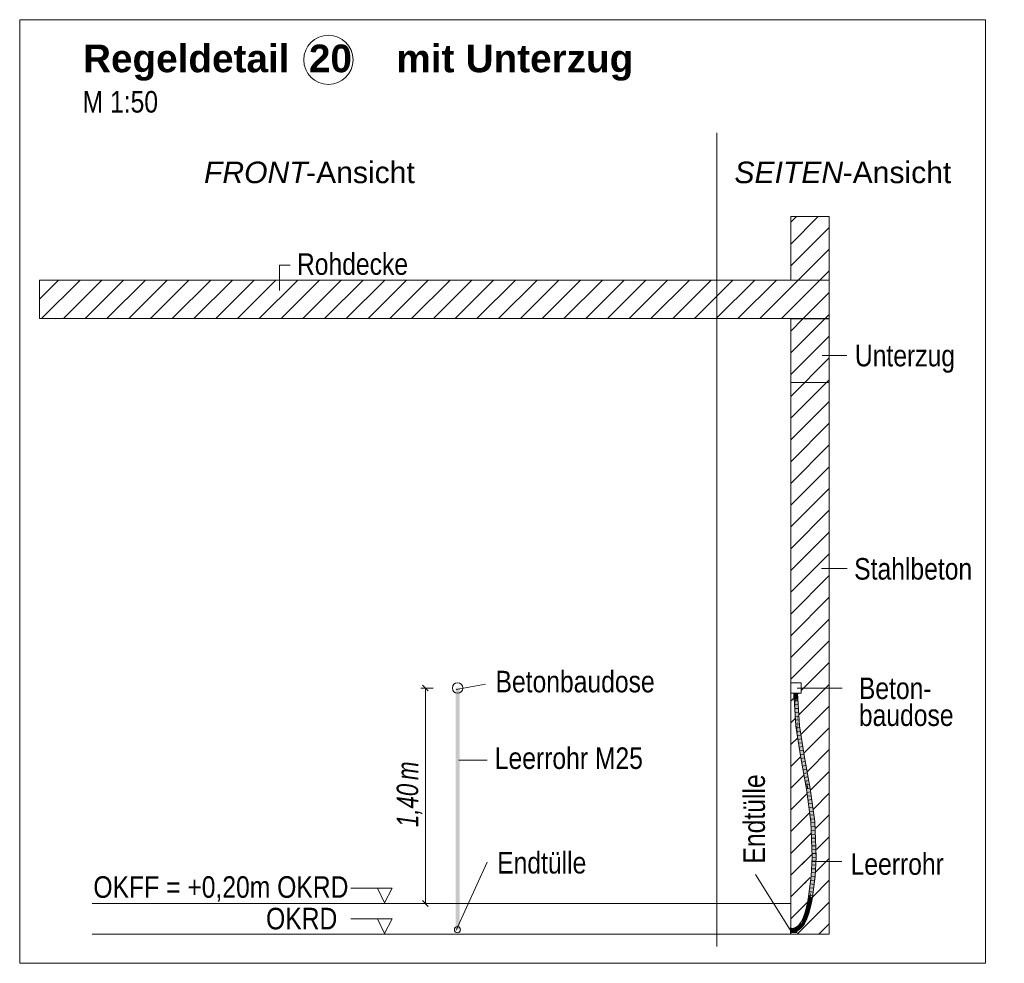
# Model space of a CAD drawing. Extents: x -620 to 300, y 62 to 1112.
# Tile 62 of 88: x 117 to 181, y 568 to 630. Entities that reach past the tile are written whole.
import ezdxf
from ezdxf.lldxf.tags import DXFTag

# ---------------------------------------------------------------- set-up
doc = ezdxf.new("R2010")
doc.units = 0
doc.layers.get('0').update_dxf_attribs({"lineweight": 13})
for name, color, linetype, lineweight, true_color in [('E_Aussparung Bemaßung-A06G9S0H8I', 5, 'Continuous', 9, 0x0000ff), ('E_Betonbaudose', 1, 'Continuous', 13, 0xff0000), ('E_Detail_Beschriftung', 7, 'Continuous', 13, 0x009900), ('E_Detail_Wandschraffur', 7, 'Continuous', 5, 0xc0c0c0), ('E_Leerrohr 25-A06G9S0I8I', 7, 'Continuous', 9, 0xff8000), ('E_Leerrohr 25-Shading', 7, 'Continuous', 9, 0xff8000), ('E_Leerrohr Beschriftung', 1, 'Continuous', 9, 0xff0000)]:
    doc.layers.add(name, color=color, linetype=linetype, lineweight=lineweight, true_color=true_color)
doc.layers.add('E_Detail_Linie_Text_Bem', color=7, linetype='Continuous', lineweight=13)
doc.styles.get("Standard").update_dxf_attribs({"font": 'ARIALN.TTF'})
tags = doc.linetypes.add('fein_strichliert', pattern=[4, 1, -2, 1]).pattern_tags.tags
tags[8:9] = [DXFTag(74, 4), DXFTag(75, 0), DXFTag(340, '0'), DXFTag(46, 0.0), DXFTag(50, 0.0), DXFTag(44, 0.0), DXFTag(45, 0.0)]
tags[6:7] = [DXFTag(74, 4), DXFTag(75, 0), DXFTag(340, '0'), DXFTag(46, 0.0), DXFTag(50, 0.0), DXFTag(44, 0.0), DXFTag(45, 0.0)]
tags[4:5] = [DXFTag(74, 4), DXFTag(75, 0), DXFTag(340, '0'), DXFTag(46, 0.0), DXFTag(50, 0.0), DXFTag(44, 0.0), DXFTag(45, 0.0)]
tags = doc.linetypes.add('fein_strichliert-A06G9S0L8I', pattern=[4, 1, -2, 1]).pattern_tags.tags
tags[8:9] = [DXFTag(74, 4), DXFTag(75, 0), DXFTag(340, '0'), DXFTag(46, 0.0), DXFTag(50, 0.0), DXFTag(44, 0.0), DXFTag(45, 0.0)]
tags[6:7] = [DXFTag(74, 4), DXFTag(75, 0), DXFTag(340, '0'), DXFTag(46, 0.0), DXFTag(50, 0.0), DXFTag(44, 0.0), DXFTag(45, 0.0)]
tags[4:5] = [DXFTag(74, 4), DXFTag(75, 0), DXFTag(340, '0'), DXFTag(46, 0.0), DXFTag(50, 0.0), DXFTag(44, 0.0), DXFTag(45, 0.0)]
tags = doc.linetypes.add('STRICHPUNKT2-A06G9S0J8I', pattern=[12.7, 6.35, -3.175, 0, -3.175]).pattern_tags.tags
tags[10:11] = [DXFTag(74, 4), DXFTag(75, 0), DXFTag(340, '0'), DXFTag(46, 0.0), DXFTag(50, 0.0), DXFTag(44, 0.0), DXFTag(45, 0.0)]
tags[8:9] = [DXFTag(74, 4), DXFTag(75, 0), DXFTag(340, '0'), DXFTag(46, 0.0), DXFTag(50, 0.0), DXFTag(44, 0.0), DXFTag(45, 0.0)]
tags[6:7] = [DXFTag(74, 4), DXFTag(75, 0), DXFTag(340, '0'), DXFTag(46, 0.0), DXFTag(50, 0.0), DXFTag(44, 0.0), DXFTag(45, 0.0)]
tags[4:5] = [DXFTag(74, 4), DXFTag(75, 0), DXFTag(340, '0'), DXFTag(46, 0.0), DXFTag(50, 0.0), DXFTag(44, 0.0), DXFTag(45, 0.0)]

# ---------------------------------------------------------------- blocks, each defined once
blk = doc.blocks.new('Shading-A06G9RJD8I', base_point=(167.93, 740.883))
at = {"layer": 'E_Leerrohr 25-Shading', "color": 31, "true_color": 0xecb67f}
for points in [[(167.699, 585.836), (167.699, 585.831), (167.81, 585.836), (167.81, 585.831)], [(167.764, 585.436), (167.889, 585.436), (167.764, 585.831), (167.889, 585.831)], [(167.81, 585.831), (167.889, 585.831), (167.81, 585.836), (167.889, 585.836)], [(167.902, 585.836), (167.889, 585.836), (167.902, 585.831), (167.889, 585.831)], [(167.889, 585.831), (167.889, 585.436), (167.902, 585.831), (167.902, 585.436)], [(167.934, 585.836), (167.902, 585.836), (167.934, 585.831), (167.902, 585.831)], [(167.902, 585.436), (168.014, 585.436), (167.902, 585.831), (168.014, 585.831)], [(167.934, 585.836), (167.934, 585.831), (168.001, 585.836), (168, 585.831)], [(168, 585.831), (168.079, 585.831), (168.001, 585.836), (168.079, 585.836)], [(167.567, 570.491), (167.567, 570.602), (167.561, 570.491), (167.561, 570.602)], [(167.561, 570.458), (167.567, 570.458), (167.561, 570.491), (167.567, 570.491)], [(167.561, 570.412), (167.567, 570.412), (167.561, 570.458), (167.567, 570.458)], [(167.567, 570.38), (167.567, 570.412), (167.561, 570.38), (167.561, 570.412)], [(167.561, 570.302), (167.567, 570.301), (167.561, 570.38), (167.567, 570.38)], [(167.561, 570.222), (167.567, 570.222), (167.561, 570.302), (167.567, 570.301)], [(167.567, 570.412), (167.725, 570.537), (167.567, 570.537)], [(167.567, 570.412), (167.789, 570.421), (167.725, 570.537), (167.837, 570.425)], [(167.67, 570.414), (167.77, 570.419), (167.567, 570.412), (167.789, 570.421)], [(167.567, 570.412), (167.915, 570.412), (167.909, 570.418)], [(167.747, 570.318), (167.776, 570.395), (167.703, 570.304), (167.567, 570.412)], [(167.567, 570.412), (167.776, 570.395), (167.67, 570.408)], [(167.567, 570.412), (167.567, 570.287), (167.703, 570.304), (167.683, 570.298)], [(167.567, 570.412), (167.901, 570.399), (167.915, 570.412)], [(167.567, 570.287), (167.725, 570.287), (167.707, 570.301)], [(167.845, 570.417), (167.839, 570.423), (167.67, 570.414)], [(167.826, 570.389), (167.839, 570.401), (167.67, 570.408)], [(167.683, 570.298), (167.707, 570.301), (167.703, 570.304)], [(167.741, 570.304), (167.747, 570.318), (167.707, 570.301), (167.703, 570.304)], [(167.707, 570.301), (167.725, 570.287), (167.741, 570.304)], [(167.725, 570.537), (167.837, 570.425), (167.764, 570.537), (167.808, 570.494)], [(167.725, 570.287), (167.79, 570.287), (167.759, 570.321), (167.852, 570.35)], [(167.747, 570.318), (167.741, 570.304), (167.759, 570.321)], [(167.823, 570.386), (167.776, 570.395), (167.759, 570.321), (167.747, 570.318)], [(167.823, 570.386), (167.759, 570.321), (167.828, 570.351), (167.791, 570.331)], [(167.808, 570.494), (167.79, 570.537), (167.764, 570.537)], [(167.77, 570.419), (167.839, 570.423), (167.789, 570.421)], [(167.823, 570.386), (167.826, 570.389), (167.776, 570.395)], [(167.789, 570.421), (167.839, 570.423), (167.837, 570.425)], [(167.896, 570.431), (167.961, 570.537), (167.79, 570.537)], [(167.79, 570.537), (167.808, 570.494), (167.896, 570.431), (167.873, 570.428)], [(167.961, 570.287), (167.897, 570.364), (167.79, 570.287), (167.852, 570.35)], [(167.791, 570.331), (167.816, 570.339), (167.828, 570.351)], [(167.808, 570.494), (167.837, 570.425), (167.873, 570.428), (167.87, 570.428)], [(167.828, 570.351), (167.816, 570.339), (167.877, 570.375), (167.852, 570.35)], [(167.877, 570.375), (167.901, 570.399), (167.823, 570.386), (167.839, 570.401)], [(167.823, 570.386), (167.828, 570.351), (167.856, 570.379)], [(167.856, 570.379), (167.828, 570.351), (167.874, 570.376)], [(167.828, 570.351), (167.877, 570.375), (167.874, 570.376)], [(167.909, 570.418), (167.897, 570.43), (167.845, 570.417), (167.837, 570.425)], [(167.897, 570.364), (167.89, 570.372), (167.852, 570.35), (167.877, 570.375)], [(167.87, 570.428), (167.897, 570.43), (167.896, 570.431)], [(167.961, 570.366), (167.915, 570.412), (167.961, 570.358), (167.877, 570.375)], [(167.909, 570.367), (167.89, 570.372), (167.897, 570.364)], [(167.961, 570.358), (167.89, 570.372), (167.961, 570.353)], [(167.896, 570.431), (167.91, 570.432), (167.961, 570.537), (167.944, 570.467)], [(167.936, 570.433), (167.936, 570.436), (167.897, 570.43), (167.896, 570.431)], [(167.897, 570.43), (167.915, 570.412), (167.936, 570.433)], [(167.961, 570.341), (167.944, 570.358), (167.897, 570.364), (167.909, 570.367)], [(167.961, 570.341), (167.897, 570.364), (167.961, 570.287)], [(167.91, 570.432), (167.936, 570.436), (167.944, 570.467)], [(167.938, 570.436), (167.915, 570.412), (167.961, 570.439), (167.961, 570.412)], [(167.915, 570.412), (167.961, 570.366), (167.961, 570.412)], [(167.938, 570.436), (167.944, 570.467), (167.936, 570.436)], [(167.936, 570.436), (167.936, 570.433), (167.938, 570.436)], [(167.938, 570.436), (167.961, 570.458), (167.944, 570.467), (167.961, 570.484)], [(167.961, 570.458), (167.938, 570.436), (167.961, 570.439)], [(167.961, 570.484), (167.961, 570.537), (167.944, 570.467)], [(167.961, 570.353), (167.944, 570.358), (167.961, 570.341)]]:
    blk.add_solid(points, dxfattribs=at)
at = {"layer": 'E_Leerrohr 25-Shading', "color": 43, "true_color": 0xd7ab7f}
for points in [[(167.764, 585.831), (167.79, 585.428), (167.791, 585.584)], [(167.764, 585.831), (167.791, 585.584), (167.792, 585.831)], [(167.791, 585.584), (167.79, 585.428), (167.853, 585.004), (167.878, 584.602)], [(167.792, 585.831), (167.791, 585.584), (167.813, 585.639), (167.853, 585.004)], [(167.813, 585.639), (167.801, 585.831), (167.792, 585.831)], [(168.005, 585.486), (167.978, 585.831), (167.991, 585.62)], [(167.978, 585.831), (168.04, 585.429), (167.997, 585.831)], [(168.04, 585.429), (167.978, 585.831), (168.079, 584.795), (168.005, 585.486)], [(168.016, 585.218), (168.058, 584.829), (167.991, 585.62), (168.005, 585.486)], [(168.04, 585.429), (168.014, 585.831), (167.997, 585.831)], [(167.899, 583.683), (167.878, 584.602), (167.79, 585.428)], [(168.005, 585.486), (168.058, 584.829), (168.079, 584.795), (168.105, 584.393)], [(168.071, 584.625), (168.016, 585.218), (168.111, 583.706)], [(168.058, 584.829), (168.016, 585.218), (168.066, 584.722), (168.071, 584.625)], [(167.899, 583.683), (167.933, 583.687), (167.878, 584.602), (167.926, 583.836)], [(168.064, 584.768), (168.058, 584.829), (168.066, 584.722)], [(168.098, 584.329), (168.09, 584.527), (168.066, 584.722), (168.064, 584.768)], [(168.071, 584.625), (168.098, 584.329), (168.066, 584.722)], [(168.098, 584.329), (168.071, 584.625), (168.122, 583.707), (168.111, 583.706)], [(168.105, 584.393), (168.09, 584.527), (168.147, 583.71), (168.098, 584.329)], [(168.122, 583.707), (168.147, 583.71), (168.098, 584.329)], [(167.933, 583.687), (167.899, 583.683), (168.014, 582.937)], [(167.933, 583.687), (167.935, 583.687), (167.926, 583.836)], [(168.04, 582.774), (167.933, 583.687), (168.014, 582.937)], [(168.04, 582.774), (167.951, 583.584), (167.933, 583.687), (167.935, 583.687)], [(167.991, 583.327), (167.951, 583.584), (168.079, 582.517), (168.04, 582.774)], [(168.122, 583.707), (168.111, 583.706), (168.426, 581.671)], [(168.462, 581.677), (168.147, 583.71), (168.426, 581.671), (168.122, 583.707)], [(168.105, 582.354), (168.016, 583.165), (168.079, 582.517), (167.991, 583.327)], [(168.216, 581.636), (168.252, 581.642), (168.105, 582.354), (168.016, 583.165)], [(168.652, 580.628), (168.462, 581.677), (168.616, 580.625), (168.426, 581.671)], [(168.616, 579.633), (168.252, 581.642), (168.585, 579.598), (168.216, 581.636)], [(168.832, 579.638), (168.652, 580.628), (168.796, 579.632), (168.616, 580.625)], [(168.616, 579.633), (168.585, 579.598), (168.619, 579.604)], [(168.619, 579.604), (168.585, 579.598), (168.653, 579.11)], [(168.621, 579.604), (168.616, 579.633), (168.619, 579.604)], [(168.653, 579.11), (168.82, 578.074), (168.619, 579.604), (168.621, 579.604)], [(168.82, 578.074), (168.915, 577.482), (168.621, 579.604)], [(168.879, 577.479), (168.897, 577.481), (168.653, 579.11), (168.82, 578.074)], [(168.832, 579.638), (168.796, 579.632), (169.128, 577.501), (169.091, 577.497)], [(168.897, 577.481), (168.915, 577.482), (168.82, 578.074)], [(168.897, 577.481), (168.879, 577.479), (168.904, 576.85)], [(168.904, 576.85), (168.938, 576.286), (168.897, 577.481), (168.915, 577.482)], [(168.938, 576.286), (169.007, 575.179), (168.915, 577.482)], [(169.173, 576.354), (169.128, 577.501), (169.116, 576.875), (169.091, 577.497)], [(168.938, 576.286), (168.904, 576.85), (168.95, 575.675)], [(169.22, 575.18), (169.116, 576.875), (169.218, 575.18)], [(169.116, 576.875), (169.22, 575.18), (169.116, 576.875), (169.173, 576.354)], [(169.209, 575.18), (169.218, 575.18), (169.163, 575.696), (169.116, 576.875)], [(168.97, 575.179), (169.007, 575.179), (168.95, 575.675), (168.938, 576.286)], [(169.191, 575.18), (169.209, 575.18), (169.163, 575.695), (169.163, 575.696)], [(169.163, 575.695), (169.183, 575.18), (169.191, 575.18)], [(169.007, 575.179), (168.97, 575.179), (168.912, 573.938), (168.9, 573.939)], [(168.936, 573.935), (169.007, 575.179), (168.912, 573.938)], [(169.149, 573.916), (169.183, 575.18), (169.112, 573.919)], [(169.183, 575.18), (169.149, 573.916), (169.191, 575.18), (169.162, 574.148)], [(169.162, 574.148), (169.217, 575.124), (169.191, 575.18), (169.218, 575.18)], [(169.217, 575.124), (169.22, 575.18), (169.218, 575.18)], [(168.731, 572.612), (168.748, 572.609), (168.856, 573.594), (168.801, 572.984)], [(168.801, 572.984), (168.767, 572.607), (168.936, 573.935)], [(168.856, 573.594), (168.801, 572.984), (168.912, 573.938), (168.936, 573.935)], [(168.912, 573.938), (168.9, 573.939), (168.856, 573.594)], [(169.07, 573.584), (168.942, 572.583), (168.967, 572.58)], [(168.979, 572.578), (169.07, 573.584), (168.967, 572.58)], [(169.07, 573.583), (168.979, 572.578), (169.051, 573.143)], [(169.07, 573.584), (169.07, 573.583), (169.149, 573.916), (169.051, 573.143)], [(169.07, 573.584), (169.149, 573.916), (169.112, 573.919)], [(168.748, 572.609), (168.767, 572.607), (168.801, 572.984)], [(168.513, 571.599), (168.52, 571.597), (168.637, 572.096), (168.587, 571.809)], [(168.637, 572.096), (168.587, 571.809), (168.645, 572.094), (168.626, 571.933)], [(168.618, 571.868), (168.673, 572.088), (168.645, 572.094)], [(168.654, 572.186), (168.637, 572.096), (168.645, 572.094)], [(168.649, 572.136), (168.645, 572.094), (168.67, 572.103), (168.667, 572.089)], [(168.657, 572.171), (168.654, 572.186), (168.649, 572.136)], [(168.649, 572.136), (168.67, 572.103), (168.657, 572.171)], [(168.654, 572.186), (168.657, 572.171), (168.687, 572.354), (168.697, 572.352)], [(168.697, 572.352), (168.657, 572.171), (168.72, 572.348), (168.67, 572.103)], [(168.667, 572.089), (168.673, 572.088), (168.67, 572.103)], [(168.67, 572.103), (168.673, 572.088), (168.72, 572.348), (168.723, 572.347)], [(168.748, 572.609), (168.731, 572.612), (168.697, 572.352), (168.687, 572.354)], [(168.697, 572.352), (168.72, 572.348), (168.748, 572.609), (168.767, 572.607)], [(168.88, 572.04), (168.897, 572.315), (168.845, 572.048)], [(168.88, 572.04), (168.911, 572.199), (168.897, 572.315), (168.929, 572.309)], [(168.967, 572.58), (168.942, 572.583), (168.929, 572.309), (168.897, 572.315)], [(168.911, 572.199), (168.933, 572.309), (168.929, 572.309)], [(168.933, 572.309), (168.979, 572.578), (168.929, 572.309), (168.967, 572.58)], [(168.348, 571.158), (168.372, 571.148), (168.484, 571.522), (168.407, 571.236)], [(168.407, 571.236), (168.382, 571.144), (168.548, 571.588)], [(168.484, 571.522), (168.407, 571.236), (168.52, 571.597), (168.548, 571.588)], [(168.52, 571.597), (168.513, 571.599), (168.484, 571.522)], [(168.52, 571.597), (168.548, 571.588), (168.587, 571.809)], [(168.587, 571.809), (168.548, 571.588), (168.626, 571.933), (168.618, 571.868)], [(168.654, 571.264), (168.752, 571.525), (168.618, 571.271), (168.717, 571.536)], [(168.88, 572.04), (168.845, 572.048), (168.752, 571.525), (168.717, 571.536)], [(168.092, 570.733), (168.087, 570.712), (168.165, 570.803), (168.169, 570.799)], [(168.156, 570.809), (168.098, 570.756), (168.165, 570.803), (168.092, 570.733)], [(168.105, 570.784), (168.098, 570.756), (168.14, 570.822), (168.156, 570.809)], [(168.14, 570.822), (168.156, 570.809), (168.265, 570.972), (168.278, 570.963)], [(168.278, 570.963), (168.156, 570.809), (168.283, 570.96), (168.165, 570.803)], [(168.372, 571.148), (168.348, 571.158), (168.265, 570.972), (168.252, 570.98)], [(168.265, 570.972), (168.278, 570.963), (168.372, 571.148), (168.382, 571.144)], [(168.336, 570.667), (168.465, 570.848), (168.334, 570.727), (168.434, 570.867)], [(168.372, 571.148), (168.382, 571.144), (168.407, 571.236)], [(168.465, 570.848), (168.545, 571.075), (168.434, 570.867)], [(168.465, 570.848), (168.52, 570.951), (168.545, 571.075), (168.57, 571.064)], [(168.52, 570.951), (168.578, 571.061), (168.57, 571.064)], [(168.545, 571.075), (168.57, 571.064), (168.618, 571.271), (168.632, 571.268)], [(168.57, 571.064), (168.578, 571.061), (168.632, 571.268), (168.654, 571.264)], [(167.659, 570.506), (167.655, 570.542), (167.567, 570.501), (167.567, 570.537)], [(167.684, 570.294), (167.679, 570.33), (167.567, 570.287), (167.567, 570.324)], [(167.659, 570.506), (167.725, 570.554), (167.655, 570.542)], [(167.659, 570.506), (167.746, 570.521), (167.725, 570.554), (167.739, 570.551)], [(167.684, 570.294), (167.787, 570.349), (167.679, 570.33)], [(167.787, 570.349), (167.684, 570.294), (167.789, 570.339), (167.725, 570.301)], [(167.739, 570.551), (167.737, 570.557), (167.725, 570.554)], [(167.725, 570.301), (167.79, 570.312), (167.789, 570.339), (167.795, 570.316)], [(167.764, 570.565), (167.737, 570.557), (167.768, 570.547), (167.739, 570.551)], [(167.739, 570.551), (167.746, 570.521), (167.768, 570.547)], [(167.768, 570.547), (167.746, 570.521), (167.813, 570.542)], [(167.79, 570.573), (167.764, 570.565), (167.781, 570.563)], [(167.764, 570.565), (167.768, 570.547), (167.781, 570.563)], [(167.827, 570.546), (167.808, 570.559), (167.768, 570.547), (167.781, 570.563)], [(167.827, 570.546), (167.768, 570.547), (167.813, 570.542)], [(167.808, 570.559), (167.79, 570.573), (167.781, 570.563)], [(167.813, 570.357), (167.787, 570.349), (167.789, 570.339)], [(167.789, 570.339), (167.792, 570.325), (167.813, 570.357), (167.853, 570.369)], [(167.818, 570.569), (167.814, 570.58), (167.79, 570.573)], [(167.818, 570.569), (167.79, 570.573), (167.822, 570.558), (167.808, 570.559)], [(167.79, 570.312), (167.795, 570.314), (167.795, 570.316)], [(167.792, 570.325), (167.795, 570.316), (167.853, 570.369), (167.878, 570.377)], [(167.795, 570.314), (167.901, 570.346), (167.878, 570.377), (167.888, 570.38)], [(167.795, 570.314), (167.878, 570.377), (167.795, 570.316)], [(167.808, 570.559), (167.827, 570.546), (167.822, 570.558)], [(167.878, 570.568), (167.902, 570.579), (167.814, 570.58), (167.884, 570.611)], [(167.878, 570.568), (167.814, 570.58), (167.818, 570.569)], [(167.818, 570.569), (167.822, 570.558), (167.878, 570.568), (167.853, 570.557)], [(167.822, 570.558), (167.827, 570.546), (167.853, 570.557)], [(167.902, 570.579), (167.977, 570.668), (167.884, 570.611)], [(167.888, 570.38), (167.901, 570.346), (167.926, 570.397), (167.942, 570.397)], [(167.942, 570.397), (167.901, 570.346), (168, 570.396), (168.003, 570.391)], [(167.977, 570.668), (167.902, 570.579), (167.984, 570.658), (167.926, 570.594)], [(167.926, 570.594), (167.951, 570.609), (167.984, 570.658), (167.989, 570.651)], [(167.942, 570.397), (167.951, 570.408), (167.926, 570.397)], [(167.951, 570.408), (167.942, 570.397), (167.994, 570.408), (168, 570.396)], [(167.989, 570.651), (167.951, 570.609), (167.997, 570.64), (167.991, 570.634)], [(167.994, 570.408), (167.985, 570.423), (167.951, 570.408)], [(168.014, 570.699), (167.977, 570.668), (167.984, 570.658)], [(167.989, 570.651), (168.04, 570.72), (167.984, 570.658), (168.014, 570.699)], [(167.991, 570.427), (167.985, 570.423), (168.079, 570.438), (168.04, 570.414)], [(168.04, 570.414), (167.985, 570.423), (167.994, 570.408)], [(167.989, 570.651), (167.997, 570.64), (168.04, 570.72), (168.005, 570.651)], [(167.991, 570.634), (167.999, 570.638), (167.997, 570.64)], [(168.016, 570.442), (167.991, 570.427), (168.105, 570.454), (168.079, 570.438)], [(167.994, 570.408), (168, 570.396), (168.04, 570.414), (168.014, 570.398)], [(167.997, 570.64), (167.999, 570.638), (168.005, 570.651)], [(168.072, 570.729), (167.999, 570.638), (168.016, 570.653)], [(168.072, 570.729), (168.059, 570.726), (167.999, 570.638), (168.005, 570.651)], [(168, 570.396), (168.003, 570.391), (168.014, 570.398)], [(168.059, 570.726), (168.04, 570.72), (168.005, 570.651)], [(168.016, 570.653), (168.087, 570.712), (168.072, 570.729)], [(168.105, 570.454), (168.123, 570.465), (168.016, 570.442), (168.102, 570.495)], [(168.062, 570.739), (168.04, 570.72), (168.066, 570.735), (168.059, 570.726)], [(168.059, 570.726), (168.072, 570.729), (168.066, 570.735)], [(168.079, 570.757), (168.062, 570.739), (168.066, 570.735)], [(168.072, 570.729), (168.105, 570.784), (168.066, 570.735), (168.079, 570.757)], [(168.076, 570.736), (168.072, 570.729), (168.092, 570.733), (168.08, 570.721)], [(168.098, 570.756), (168.105, 570.784), (168.076, 570.736)], [(168.076, 570.736), (168.092, 570.733), (168.098, 570.756)], [(168.08, 570.721), (168.087, 570.712), (168.092, 570.733)], [(168.218, 570.575), (168.209, 570.584), (168.117, 570.474), (168.102, 570.495)], [(168.123, 570.465), (168.234, 570.557), (168.117, 570.474), (168.218, 570.575)], [(168.309, 570.688), (168.307, 570.69), (168.218, 570.575), (168.209, 570.584)], [(168.218, 570.575), (168.314, 570.684), (168.309, 570.688)], [(168.218, 570.575), (168.234, 570.557), (168.314, 570.684), (168.261, 570.587)], [(168.261, 570.587), (168.336, 570.667), (168.314, 570.684)], [(168.334, 570.727), (168.307, 570.69), (168.309, 570.688)], [(168.314, 570.684), (168.336, 570.667), (168.334, 570.727)]]:
    blk.add_solid(points, dxfattribs=at)
at = {"layer": 'E_Leerrohr 25-Shading', "color": 31, "true_color": 0xfabd7f}
for points in [[(167.821, 585.831), (167.801, 585.831), (167.813, 585.639)], [(167.813, 585.639), (167.853, 585.004), (167.821, 585.831), (167.856, 585.078)], [(167.889, 585.831), (167.821, 585.831), (167.856, 585.078)], [(167.889, 585.831), (167.856, 585.078), (167.902, 585.144), (167.878, 584.602)], [(167.902, 585.144), (167.915, 585.429), (167.889, 585.831)], [(167.907, 585.831), (167.889, 585.831), (167.915, 585.429)], [(167.915, 585.429), (167.932, 585.831), (167.907, 585.831)], [(167.932, 585.831), (167.915, 585.429), (168.016, 585.218), (167.994, 584.728)], [(167.932, 585.831), (168.016, 585.218), (167.978, 585.831)], [(167.853, 585.004), (167.878, 584.602), (167.856, 585.078)], [(167.878, 584.602), (167.926, 583.836), (167.902, 585.144)], [(167.926, 583.836), (167.915, 585.429), (167.902, 585.144)], [(167.926, 583.836), (167.935, 583.687), (167.915, 585.429), (167.946, 583.688)], [(167.954, 584.794), (167.915, 585.429), (167.975, 583.691), (167.946, 583.688)], [(167.994, 584.728), (167.915, 585.429), (167.98, 584.392)], [(167.994, 584.728), (168.111, 583.706), (168.016, 585.218)], [(167.98, 584.392), (167.954, 584.794), (167.992, 583.693), (167.975, 583.691)], [(168.023, 583.696), (168.111, 583.706), (167.98, 584.392), (167.994, 584.728)], [(168.023, 583.696), (167.98, 584.392), (167.986, 584.039)], [(167.946, 583.688), (167.935, 583.687), (167.951, 583.584)], [(167.946, 583.688), (167.951, 583.584), (167.975, 583.691), (167.988, 583.404)], [(167.988, 583.404), (167.951, 583.584), (167.991, 583.327)], [(167.988, 583.404), (168.011, 583.289), (167.975, 583.691), (167.992, 583.693)], [(168.023, 583.696), (167.986, 584.039), (167.997, 583.694), (167.992, 583.736)], [(167.992, 583.736), (167.992, 583.693), (167.997, 583.694)], [(167.992, 583.693), (168.011, 583.289), (167.997, 583.694), (168.339, 581.656)], [(168.339, 581.656), (168.023, 583.696), (167.997, 583.694)], [(168.111, 583.706), (168.023, 583.696), (168.426, 581.671), (168.339, 581.656)], [(168.016, 583.165), (168.011, 583.289), (167.991, 583.327), (167.988, 583.404)], [(168.252, 581.642), (168.339, 581.656), (168.016, 583.165), (168.011, 583.289)], [(168.616, 580.625), (168.426, 581.671), (168.601, 580.212), (168.339, 581.656)], [(168.601, 580.212), (168.339, 581.656), (168.616, 579.633), (168.252, 581.642)], [(168.796, 579.632), (168.616, 580.625), (168.709, 579.618), (168.601, 580.212)], [(168.709, 579.618), (168.601, 580.212), (168.621, 579.604), (168.616, 579.633)], [(168.709, 579.618), (168.621, 579.604), (169.003, 577.49), (168.915, 577.482)], [(169.091, 577.497), (168.796, 579.632), (169.048, 577.494), (168.709, 579.618)], [(168.709, 579.618), (169.003, 577.49), (169.048, 577.494)], [(169.003, 577.49), (168.915, 577.482), (169.095, 575.18), (169.007, 575.179)], [(169.091, 577.497), (169.003, 577.49), (169.183, 575.18), (169.095, 575.18)], [(169.095, 575.18), (169.007, 575.179), (169.024, 573.927), (168.936, 573.935)], [(169.183, 575.18), (169.095, 575.18), (169.112, 573.919), (169.024, 573.927)], [(168.897, 572.93), (169.024, 573.927), (168.767, 572.607), (168.936, 573.935)], [(169.112, 573.919), (169.024, 573.927), (168.942, 572.583), (168.855, 572.595)], [(168.897, 572.93), (168.767, 572.607), (168.807, 572.601)], [(168.855, 572.595), (168.897, 572.93), (168.807, 572.601)], [(168.632, 571.562), (168.759, 572.068), (168.618, 571.868), (168.673, 572.088)], [(168.845, 572.048), (168.759, 572.068), (168.717, 571.536), (168.632, 571.562)], [(168.739, 572.344), (168.723, 572.347), (168.673, 572.089)], [(168.759, 572.068), (168.81, 572.331), (168.673, 572.089), (168.739, 572.344)], [(168.759, 572.068), (168.673, 572.089), (168.673, 572.088)], [(168.774, 572.606), (168.767, 572.607), (168.723, 572.348)], [(168.739, 572.344), (168.807, 572.601), (168.723, 572.348), (168.774, 572.606)], [(168.739, 572.344), (168.723, 572.348), (168.723, 572.347)], [(168.81, 572.331), (168.855, 572.595), (168.739, 572.344), (168.807, 572.601)], [(168.897, 572.315), (168.81, 572.331), (168.845, 572.048), (168.759, 572.068)], [(168.942, 572.583), (168.855, 572.595), (168.897, 572.315), (168.81, 572.331)], [(168.463, 571.109), (168.548, 571.588), (168.382, 571.144)], [(168.463, 571.109), (168.603, 571.482), (168.548, 571.588), (168.607, 571.57)], [(168.717, 571.536), (168.632, 571.562), (168.545, 571.075), (168.463, 571.109)], [(168.618, 571.868), (168.548, 571.588), (168.607, 571.57)], [(168.603, 571.482), (168.632, 571.562), (168.607, 571.57)], [(168.632, 571.562), (168.618, 571.868), (168.607, 571.57)], [(168.183, 570.788), (168.169, 570.799), (168.088, 570.712)], [(168.148, 570.648), (168.238, 570.745), (168.088, 570.712), (168.183, 570.788)], [(168.183, 570.788), (168.355, 570.916), (168.169, 570.799), (168.311, 570.943)], [(168.238, 570.745), (168.359, 570.914), (168.183, 570.788), (168.355, 570.916)], [(168.434, 570.867), (168.359, 570.914), (168.307, 570.69), (168.238, 570.745)], [(168.363, 570.922), (168.463, 571.109), (168.283, 570.96), (168.382, 571.144)], [(168.363, 570.922), (168.283, 570.96), (168.355, 570.916)], [(168.359, 570.914), (168.363, 570.922), (168.355, 570.916)], [(168.545, 571.075), (168.463, 571.109), (168.434, 570.867), (168.359, 570.914)], [(167.669, 570.418), (167.659, 570.506), (167.567, 570.412), (167.567, 570.501)], [(167.679, 570.33), (167.669, 570.418), (167.567, 570.324), (167.567, 570.412)], [(167.749, 570.509), (167.746, 570.521), (167.659, 570.506)], [(167.669, 570.418), (167.766, 570.435), (167.659, 570.506), (167.749, 570.509)], [(167.787, 570.349), (167.766, 570.435), (167.679, 570.33), (167.669, 570.418)], [(167.813, 570.542), (167.746, 570.521), (167.817, 570.532)], [(167.746, 570.521), (167.749, 570.509), (167.817, 570.532), (167.827, 570.509)], [(167.827, 570.509), (167.749, 570.509), (167.836, 570.491), (167.749, 570.508)], [(167.749, 570.508), (167.766, 570.435), (167.836, 570.491), (167.85, 570.46)], [(167.766, 570.435), (167.787, 570.349), (167.85, 570.46), (167.841, 570.436)], [(167.841, 570.436), (167.787, 570.349), (167.813, 570.357)], [(167.813, 570.542), (167.817, 570.532), (167.827, 570.546), (167.831, 570.534)], [(167.858, 570.463), (167.841, 570.436), (167.878, 570.377), (167.813, 570.357)], [(167.817, 570.532), (167.85, 570.46), (167.831, 570.534), (167.858, 570.463)], [(167.854, 570.553), (167.853, 570.557), (167.827, 570.546)], [(167.85, 570.536), (167.862, 570.538), (167.827, 570.546), (167.854, 570.553)], [(167.85, 570.536), (167.827, 570.546), (167.831, 570.534)], [(167.889, 570.477), (167.865, 570.531), (167.831, 570.534), (167.85, 570.536)], [(167.889, 570.477), (167.831, 570.534), (167.858, 570.463)], [(167.841, 570.436), (167.858, 570.463), (167.85, 570.46)], [(167.865, 570.531), (167.862, 570.538), (167.85, 570.536)], [(167.881, 570.561), (167.878, 570.568), (167.854, 570.553), (167.853, 570.557)], [(167.902, 570.516), (167.881, 570.561), (167.865, 570.531), (167.854, 570.553)], [(167.915, 570.488), (167.858, 570.463), (167.884, 570.393)], [(167.858, 570.463), (167.878, 570.377), (167.884, 570.393)], [(167.902, 570.516), (167.865, 570.531), (167.889, 570.477)], [(167.907, 570.568), (167.902, 570.579), (167.881, 570.561), (167.878, 570.568)], [(167.878, 570.377), (167.888, 570.38), (167.884, 570.393)], [(167.915, 570.555), (167.907, 570.568), (167.902, 570.516), (167.881, 570.561)], [(167.888, 570.38), (167.915, 570.488), (167.884, 570.393)], [(167.915, 570.488), (167.888, 570.38), (167.951, 570.408)], [(167.889, 570.477), (167.915, 570.488), (167.902, 570.516)], [(167.907, 570.568), (167.919, 570.571), (167.902, 570.579), (167.924, 570.588)], [(167.902, 570.516), (167.915, 570.488), (167.915, 570.555), (167.928, 570.53)], [(167.915, 570.555), (167.919, 570.571), (167.907, 570.568)], [(167.928, 570.53), (167.951, 570.609), (167.915, 570.555), (167.926, 570.594)], [(167.915, 570.488), (167.944, 570.501), (167.928, 570.53)], [(167.915, 570.488), (167.951, 570.408), (167.944, 570.501), (167.985, 570.423)], [(167.944, 570.501), (167.951, 570.609), (167.928, 570.53)], [(167.986, 570.618), (167.951, 570.609), (167.954, 570.508), (167.944, 570.501)], [(167.985, 570.423), (168.016, 570.442), (167.944, 570.501), (167.98, 570.523)], [(167.991, 570.634), (167.951, 570.609), (167.986, 570.618)], [(168.009, 570.624), (167.986, 570.618), (167.98, 570.523), (167.954, 570.508)], [(167.98, 570.523), (168.05, 570.567), (168.009, 570.624)], [(168.016, 570.442), (168.102, 570.495), (167.98, 570.523), (168.05, 570.567)], [(167.999, 570.638), (167.991, 570.634), (168.009, 570.624), (167.986, 570.618)], [(168.015, 570.648), (168.016, 570.653), (167.999, 570.638)], [(168.009, 570.624), (168.015, 570.648), (167.999, 570.638)], [(168.05, 570.567), (168.016, 570.653), (168.009, 570.624)], [(168.05, 570.567), (168.148, 570.648), (168.016, 570.653), (168.087, 570.712)], [(168.209, 570.584), (168.148, 570.648), (168.102, 570.495), (168.05, 570.567)], [(168.148, 570.648), (168.088, 570.712), (168.087, 570.712)], [(168.307, 570.69), (168.238, 570.745), (168.209, 570.584), (168.148, 570.648)]]:
    blk.add_solid(points, dxfattribs=at)
blk = doc.blocks.new('Referenz-A06G9S0O8I')
at = {"layer": 'E_Aussparung Bemaßung-A06G9S0H8I', "linetype": 'Continuous', "ltscale": 0.13}
for p, q in [((143.523, 586.168), (144.323, 586.168)), ((144.014, 585.977), (143.633, 586.359)), ((143.823, 586.168), (143.823, 572.168)), ((144.123, 572.168), (143.323, 572.168)), ((144.014, 571.977), (143.633, 572.359))]:
    blk.add_line(p, q, dxfattribs=at)
at = {"layer": 'E_Betonbaudose', "linetype": 'Continuous', "ltscale": 0.13}
for p, q in [((167.575, 585.828), (167.575, 586.508)), ((167.575, 586.508), (168.255, 586.508)), ((168.255, 586.508), (168.255, 585.828)), ((168.255, 585.828), (167.575, 585.828))]:
    blk.add_line(p, q, dxfattribs=at)
for centre, radius in [((145.919, 586.168), 0.34), ((145.909, 570.459), 0.2)]:
    blk.add_circle(centre, radius, dxfattribs=at)
at = {"layer": 'E_Detail_Linie_Text_Bem', "linetype": 'fein_strichliert-A06G9S0L8I', "ltscale": 0.65}
for p, q in [((180.227, 629.595), (117.458, 629.595)), ((117.458, 629.595), (117.458, 568.278)), ((180.227, 568.278), (180.227, 629.595)), ((162.765, 569.36), (162.765, 622.239)), ((117.458, 568.278), (177.201, 568.278)), ((177.201, 568.278), (180.227, 568.278))]:
    blk.add_line(p, q, dxfattribs=at)
at = {"layer": 'E_Detail_Linie_Text_Bem', "linetype": 'Continuous', "ltscale": 0.13}
for p, q in [((167.575, 616.802), (170.075, 616.802)), ((167.575, 612.668), (167.575, 616.802)), ((170.075, 616.802), (170.075, 612.668)), ((170.075, 612.668), (118.747, 612.668)), ((118.747, 612.668), (118.747, 610.168)), ((170.075, 612.668), (167.575, 612.668)), ((170.075, 610.168), (170.075, 612.668)), ((118.747, 610.168), (129.14, 610.168)), ((118.747, 610.168), (167.575, 610.168)), ((129.14, 610.168), (170.075, 610.168)), ((167.575, 610.168), (170.075, 610.168)), ((167.575, 598.368), (167.575, 610.168)), ((167.575, 610.146), (170.075, 610.146)), ((167.575, 606.012), (167.575, 610.146)), ((170.075, 610.168), (170.075, 570.168)), ((170.075, 610.146), (170.075, 606.012)), ((170.075, 606.012), (167.575, 606.012)), ((167.575, 598.168), (167.575, 598.368)), ((167.575, 570.168), (167.575, 598.168)), ((122.177, 572.168), (167.538, 572.168)), ((122.177, 570.168), (168.825, 570.168)), ((170.075, 570.168), (167.575, 570.168))]:
    blk.add_line(p, q, dxfattribs=at)
at = {"layer": 'E_Detail_Linie_Text_Bem', "color": 0, "linetype": 'Continuous', "ltscale": 0.13}
for p, q in [((134.349, 611.988), (134.349, 613.636)), ((134.349, 613.636), (135.035, 613.636)), ((171.214, 607.779), (169.619, 607.779)), ((171.242, 593.944), (169.572, 593.944)), ((147.739, 586.422), (145.828, 586.075)), ((167.98, 586.168), (170.918, 586.168)), ((147.842, 581.488), (145.992, 581.488)), ((145.829, 570.438), (147.842, 574.843)), ((168.946, 574.89), (170.879, 574.89)), ((167.631, 570.29), (165.288, 574.042)), ((141.671, 573.168), (138.987, 573.168)), ((140.704, 573.171), (141.162, 572.218)), ((141.162, 572.218), (141.671, 573.168)), ((141.671, 571.168), (138.987, 571.168)), ((140.704, 571.171), (141.162, 570.218)), ((141.162, 570.218), (141.671, 571.168))]:
    blk.add_line(p, q, dxfattribs=at)
at = {"layer": 'E_Detail_Linie_Text_Bem', "linetype": 'Continuous', "ltscale": 0.13}
blk.add_solid([(146.044, 586.197), (146.044, 570.462), (145.794, 586.196), (145.794, 570.462)], dxfattribs=at)
at = {"layer": 'E_Detail_Wandschraffur', "linetype": 'fein_strichliert', "ltscale": 0.13}
for p, q in [((167.575, 615.017), (169.36, 616.802)), ((168.054, 612.668), (170.075, 614.688)), ((118.747, 611.444), (119.971, 612.668)), ((120.299, 610.168), (122.799, 612.668)), ((123.128, 610.168), (125.628, 612.668)), ((125.956, 610.168), (128.456, 612.668)), ((128.785, 610.168), (131.285, 612.668)), ((131.613, 610.168), (134.113, 612.668)), ((134.442, 610.168), (136.942, 612.668)), ((137.27, 610.168), (139.77, 612.668)), ((140.098, 610.168), (142.598, 612.668)), ((142.927, 610.168), (145.427, 612.668)), ((145.755, 610.168), (148.255, 612.668)), ((148.584, 610.168), (151.084, 612.668)), ((151.412, 610.168), (153.912, 612.668)), ((154.241, 610.168), (156.741, 612.668)), ((157.069, 610.168), (159.569, 612.668)), ((159.897, 610.168), (162.397, 612.668)), ((162.726, 610.168), (165.226, 612.668)), ((165.554, 610.168), (168.054, 612.668)), ((168.383, 610.168), (170.075, 611.86)), ((167.575, 609.36), (168.383, 610.168)), ((167.575, 606.531), (170.075, 609.031)), ((167.575, 603.703), (170.075, 606.203)), ((167.575, 600.874), (170.075, 603.374)), ((167.575, 598.046), (170.075, 600.546)), ((167.575, 595.218), (170.075, 597.718)), ((167.575, 592.389), (170.075, 594.889)), ((167.575, 589.561), (170.075, 592.061)), ((167.575, 586.732), (170.075, 589.232)), ((168.119, 584.448), (170.075, 586.404)), ((167.575, 583.904), (167.847, 584.177)), ((168.45, 581.95), (170.075, 583.575)), ((167.575, 581.075), (168.182, 581.683)), ((168.871, 579.543), (170.075, 580.747)), ((167.575, 578.247), (168.623, 579.296)), ((169.206, 577.05), (170.075, 577.919)), ((167.575, 575.419), (168.919, 576.763)), ((169.203, 574.219), (170.075, 575.09)), ((167.575, 572.59), (168.841, 573.857)), ((168.457, 573.473), (168.711, 573.727)), ((167.981, 570.168), (170.075, 572.262))]:
    blk.add_line(p, q, dxfattribs=at)
at = {"layer": 'E_Detail_Wandschraffur', "linetype": 'ByBlock', "ltscale": 0.13}
for p, q in [((167.575, 616.431), (167.946, 616.802)), ((167.575, 613.602), (170.075, 616.102)), ((169.468, 612.668), (170.075, 613.274)), ((118.885, 610.168), (121.385, 612.668)), ((121.714, 610.168), (124.214, 612.668)), ((124.542, 610.168), (127.042, 612.668)), ((127.371, 610.168), (129.871, 612.668)), ((130.199, 610.168), (132.699, 612.668)), ((133.027, 610.168), (135.527, 612.668)), ((135.856, 610.168), (138.356, 612.668)), ((138.684, 610.168), (141.184, 612.668)), ((141.513, 610.168), (144.013, 612.668)), ((144.341, 610.168), (146.841, 612.668)), ((147.17, 610.168), (149.67, 612.668)), ((149.998, 610.168), (152.498, 612.668)), ((152.826, 610.168), (155.326, 612.668)), ((155.655, 610.168), (158.155, 612.668)), ((158.483, 610.168), (160.983, 612.668)), ((161.312, 610.168), (163.812, 612.668)), ((164.14, 610.168), (166.64, 612.668)), ((166.968, 610.168), (169.468, 612.668)), ((167.575, 607.945), (169.797, 610.168)), ((169.797, 610.168), (170.075, 610.445)), ((167.575, 605.117), (170.075, 607.617)), ((167.575, 602.289), (170.075, 604.789)), ((167.575, 599.46), (170.075, 601.96)), ((167.575, 596.632), (170.075, 599.132)), ((167.575, 593.803), (170.075, 596.303)), ((167.575, 590.975), (170.075, 593.475)), ((167.575, 588.146), (170.075, 590.646)), ((168.255, 585.998), (170.075, 587.818)), ((167.575, 585.318), (167.766, 585.51)), ((168.017, 585.761), (168.076, 585.82)), ((168.252, 583.167), (170.075, 584.99)), ((167.575, 582.49), (167.998, 582.913)), ((168.658, 580.745), (170.075, 582.161)), ((167.575, 579.661), (168.401, 580.488)), ((169.04, 578.298), (170.075, 579.333)), ((167.575, 576.833), (168.795, 578.053)), ((169.244, 575.674), (170.075, 576.504)), ((167.575, 574.004), (168.95, 575.38)), ((168.081, 574.511), (168.491, 574.92)), ((168.983, 572.585), (170.075, 573.676)), ((167.575, 571.176), (168.625, 572.226)), ((168.894, 572.496), (168.951, 572.552)), ((169.395, 570.168), (170.075, 570.847))]:
    blk.add_line(p, q, dxfattribs=at)
at = {"layer": 'E_Leerrohr 25-A06G9S0I8I', "linetype": 'Continuous', "ltscale": 0.13}
for p, q in [((167.699, 585.836), (167.699, 585.83)), ((167.699, 585.836), (167.811, 585.836)), ((167.699, 585.83), (167.811, 585.83)), ((167.764, 585.83), (167.764, 585.436)), ((167.764, 585.83), (167.838, 585.83)), ((167.764, 585.83), (168.014, 585.83)), ((167.764, 585.83), (167.899, 583.683)), ((167.787, 585.58), (168.022, 585.582)), ((167.811, 585.836), (167.968, 585.836)), ((167.811, 585.83), (167.968, 585.83)), ((167.838, 585.83), (167.941, 585.83)), ((167.941, 585.83), (168.014, 585.83)), ((167.968, 585.836), (168.079, 585.836)), ((167.968, 585.83), (168.079, 585.83)), ((168.014, 585.436), (168.014, 585.83)), ((168.014, 585.83), (168.147, 583.71)), ((168.079, 585.83), (168.079, 585.836)), ((167.764, 585.436), (167.838, 585.436)), ((167.803, 585.329), (168.038, 585.334)), ((167.819, 585.078), (168.054, 585.086)), ((167.838, 585.436), (167.941, 585.436)), ((167.941, 585.436), (168.014, 585.436)), ((167.835, 584.827), (168.069, 584.838)), ((167.85, 584.576), (168.085, 584.59)), ((167.866, 584.325), (168.1, 584.342)), ((167.882, 584.074), (168.116, 584.094)), ((167.898, 583.823), (168.131, 583.846)), ((167.899, 583.683), (168.216, 581.636)), ((167.923, 583.573), (168.157, 583.599)), ((168.147, 583.71), (168.462, 581.677)), ((167.962, 583.325), (168.195, 583.353)), ((168, 583.077), (168.233, 583.107)), ((168.039, 582.829), (168.271, 582.86)), ((168.077, 582.581), (168.31, 582.614)), ((168.115, 582.334), (168.348, 582.368)), ((168.154, 582.086), (168.386, 582.122)), ((168.192, 581.838), (168.424, 581.875)), ((168.462, 581.677), (168.832, 579.638)), ((168.216, 581.636), (168.585, 579.598)), ((168.232, 581.59), (168.463, 581.629)), ((168.276, 581.344), (168.508, 581.383)), ((168.321, 581.099), (168.553, 581.137)), ((168.365, 580.853), (168.597, 580.891)), ((168.41, 580.607), (168.642, 580.645)), ((168.454, 580.361), (168.686, 580.399)), ((168.499, 580.115), (168.731, 580.153)), ((168.544, 579.869), (168.776, 579.906)), ((168.585, 579.598), (168.879, 577.479)), ((168.588, 579.623), (168.82, 579.66)), ((168.623, 579.377), (168.856, 579.412)), ((168.658, 579.13), (168.89, 579.163)), ((168.832, 579.638), (169.128, 577.501)), ((168.692, 578.883), (168.925, 578.915)), ((168.726, 578.637), (168.959, 578.666)), ((168.76, 578.39), (168.993, 578.418)), ((168.794, 578.143), (169.028, 578.169)), ((168.828, 577.897), (169.062, 577.92)), ((168.863, 577.65), (169.097, 577.672)), ((168.879, 577.479), (168.97, 575.179)), ((168.889, 577.403), (169.123, 577.422)), ((169.128, 577.501), (169.22, 575.18)), ((168.899, 577.154), (169.133, 577.172)), ((168.909, 576.905), (169.143, 576.921)), ((168.919, 576.656), (169.153, 576.67)), ((168.929, 576.408), (169.163, 576.419)), ((168.938, 576.159), (169.173, 576.168)), ((168.948, 575.91), (169.183, 575.917)), ((168.958, 575.661), (169.193, 575.667)), ((168.968, 575.412), (169.203, 575.416)), ((168.97, 575.179), (168.9, 573.939)), ((168.948, 574.669), (169.183, 574.661)), ((168.962, 574.917), (169.197, 574.913)), ((168.977, 575.164), (169.212, 575.165)), ((169.22, 575.18), (169.149, 573.916)), ((168.921, 574.175), (169.155, 574.157)), ((168.935, 574.422), (169.169, 574.409)), ((168.9, 573.939), (168.731, 572.612)), ((168.843, 573.433), (169.077, 573.408)), ((168.875, 573.68), (169.108, 573.657)), ((168.906, 573.927), (169.14, 573.906)), ((169.149, 573.916), (168.979, 572.578)), ((168.78, 572.939), (169.013, 572.91)), ((168.812, 573.186), (169.045, 573.159)), ((168.637, 572.096), (168.513, 571.599)), ((168.687, 572.354), (168.637, 572.096)), ((168.666, 572.208), (168.896, 572.16)), ((168.731, 572.612), (168.687, 572.354)), ((168.711, 572.449), (168.942, 572.41)), ((168.749, 572.692), (168.982, 572.661)), ((168.933, 572.309), (168.88, 572.04)), ((168.979, 572.578), (168.933, 572.309)), ((168.513, 571.599), (168.348, 571.158)), ((168.482, 571.495), (168.705, 571.421)), ((168.553, 571.73), (168.779, 571.665)), ((168.752, 571.525), (168.578, 571.061)), ((168.613, 571.968), (168.841, 571.911)), ((168.88, 572.04), (168.752, 571.525)), ((168.14, 570.822), (168.062, 570.739)), ((168.252, 570.98), (168.14, 570.822)), ((168.174, 570.857), (168.363, 570.717)), ((168.348, 571.158), (168.252, 570.98)), ((168.299, 571.052), (168.507, 570.942)), ((168.465, 570.848), (168.336, 570.667)), ((168.397, 571.267), (168.616, 571.181)), ((168.578, 571.061), (168.465, 570.848)), ((167.567, 570.602), (167.561, 570.602)), ((167.561, 570.491), (167.561, 570.602)), ((167.561, 570.334), (167.561, 570.491)), ((167.561, 570.222), (167.561, 570.334)), ((167.561, 570.222), (167.567, 570.222)), ((167.567, 570.491), (167.567, 570.602)), ((167.655, 570.542), (167.567, 570.537)), ((167.961, 570.537), (167.567, 570.537)), ((167.567, 570.464), (167.567, 570.537)), ((167.567, 570.537), (167.567, 570.287)), ((167.567, 570.334), (167.567, 570.491)), ((167.567, 570.36), (167.567, 570.464)), ((167.567, 570.287), (167.567, 570.36)), ((167.567, 570.222), (167.567, 570.334)), ((167.684, 570.294), (167.567, 570.287)), ((167.567, 570.287), (167.961, 570.287)), ((167.634, 570.534), (167.654, 570.3)), ((167.737, 570.557), (167.655, 570.542)), ((167.795, 570.314), (167.684, 570.294)), ((167.814, 570.58), (167.737, 570.557)), ((167.901, 570.346), (167.795, 570.314)), ((167.884, 570.611), (167.814, 570.58)), ((167.84, 570.584), (167.931, 570.367)), ((167.977, 570.668), (167.884, 570.611)), ((168.003, 570.391), (167.901, 570.346)), ((167.961, 570.464), (167.961, 570.537)), ((167.961, 570.36), (167.961, 570.464)), ((167.961, 570.287), (167.961, 570.36)), ((168.062, 570.739), (167.977, 570.668)), ((168.123, 570.465), (168.003, 570.391)), ((168.023, 570.697), (168.172, 570.515)), ((168.234, 570.557), (168.123, 570.465)), ((168.336, 570.667), (168.234, 570.557))]:
    blk.add_line(p, q, dxfattribs=at)
at = {"layer": 'E_Leerrohr 25-A06G9S0I8I', "linetype": 'STRICHPUNKT2-A06G9S0J8I', "lineweight": 5, "ltscale": 0.13}
for p, q in [((167.889, 585.83), (167.889, 585.436)), ((167.567, 570.412), (167.961, 570.412))]:
    blk.add_line(p, q, dxfattribs=at)
at = {"layer": 'E_Leerrohr Beschriftung', "linetype": 'Continuous', "ltscale": 0.13}
blk.add_circle((137.521, 626.988), 1.6, dxfattribs=at)
at = {"layer": 'E_Aussparung Bemaßung-A06G9S0H8I', "linetype": 'Continuous', "ltscale": 0.13, "char_height": 1.4, "attachment_point": 1, "rotation": 90}
for s, insert in [('{\\W0.9;\\fArial Narrow|b0|i1;m}', (141.957, 580.189)), ('{\\W0.9;\\fArial Narrow|b0|i1;1,40 }', (141.957, 577.131))]:
    blk.add_mtext(s, dxfattribs=dict(at, insert=insert))
at = {"layer": 'E_Detail_Beschriftung', "color": 1, "linetype": 'Continuous', "lineweight": 35, "ltscale": 0.35, "true_color": 0xff0000, "char_height": 1.8, "attachment_point": 1}
for s, insert in [('{\\fArial|b1|i0;Regeldetail}', (121.576, 627.979)), ('{\\fArial|b1|i0;20}', (136.254, 627.979)), ('{\\fArial|b1|i0;mit}', (141.94, 627.979)), ('{\\fArial|b1|i0;Unterzug}', (146.441, 627.979))]:
    blk.add_mtext(s, dxfattribs=dict(at, insert=insert))
at = {"layer": 'E_Detail_Beschriftung', "linetype": 'Continuous', "ltscale": 0.13, "char_height": 1.4, "attachment_point": 1}
for s, insert in [('{\\fArial Narrow;M 1:50}', (121.546, 624.959)), ('{\\fArial Narrow;Rohdecke}', (135.476, 614.415)), ('{\\fArial Narrow;Unterzug}', (171.738, 608.469)), ('{\\fArial Narrow;Stahlbeton}', (171.691, 594.612)), ('{\\fArial Narrow;Betonbaudose}', (148.38, 587.285)), ('{\\fArial Narrow;Beton-}', (171.996, 586.85)), ('{\\fArial Narrow;baudose}', (171.996, 585.1)), ('{\\fArial Narrow;Leerrohr M25}', (148.334, 582.308)), ('{\\fArial Narrow;Endtülle}', (148.487, 575.514)), ('{\\fArial Narrow;Leerrohr}', (171.457, 575.429)), ('{\\fArial Narrow;OKFF = +0,20m OKRD}', (122.246, 573.936)), ('{\\fArial Narrow;OKRD}', (133.468, 571.885))]:
    blk.add_mtext(s, dxfattribs=dict(at, insert=insert))
at = {"layer": 'E_Detail_Beschriftung', "linetype": 'Continuous', "lineweight": -2, "ltscale": 0.25, "char_height": 1.4, "attachment_point": 1}
for s, insert in [('{\\fArial|b0|i1;FRONT}', (129.436, 620.373)), ('{\\fArial;-Ansicht}', (136.071, 620.373)), ('{\\fArial|b0|i1;SEITEN}', (163.909, 620.373)), ('{\\fArial;-Ansicht}', (170.939, 620.373))]:
    blk.add_mtext(s, dxfattribs=dict(at, insert=insert))
at = {"layer": 'E_Detail_Beschriftung', "linetype": 'Continuous', "ltscale": 0.13, "insert": (164.49, 574.761), "char_height": 1.4, "attachment_point": 1, "rotation": 90}
blk.add_mtext('{\\fArial Narrow;Endtülle}', dxfattribs=at)

msp = doc.modelspace()

# ---------------------------------------------------------------- block references
at = {"color": 8, "lineweight": 25, "ltscale": 0.25, "true_color": 0x808080}
msp.add_blockref('Referenz-A06G9S0O8I', (0, 0), dxfattribs=at)
msp.add_blockref('Shading-A06G9RJD8I', (167.93, 740.883))

doc.saveas('drawing.dxf')
